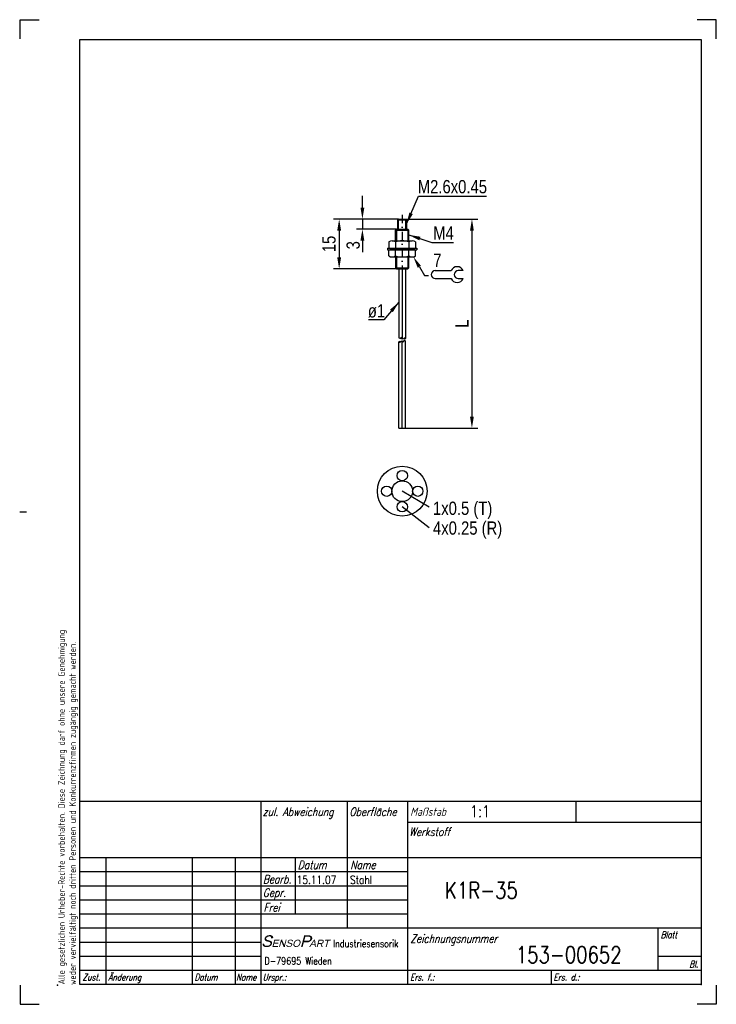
# Model space of a CAD drawing. Extents: x 713 to 923, y -20 to 276.
import ezdxf
from ezdxf.enums import TextEntityAlignment as Align

# ---------------------------------------------------------------- set-up
doc = ezdxf.new("R2010")
doc.units = 0
doc.linetypes.add('STRICHPUNKT', pattern=[1, 0.5, -0.25, 0, -0.25])
doc.layers.get('0').update_dxf_attribs({"linetype": 'CONTINUOUS'})
doc.layers.get('Defpoints').update_dxf_attribs({"linetype": 'CONTINUOUS'})
for name, color, linetype in [('025', 1, 'CONTINUOUS'), ('035', 2, 'CONTINUOUS'), ('050', 3, 'CONTINUOUS'), ('ALINIEN', 1, 'STRICHPUNKT'), ('BEMASSUNG', 1, 'CONTINUOUS'), ('HLINIEN', 35, 'CONTINUOUS'), ('KOPF-025', 1, 'CONTINUOUS'), ('KOPF-035', 2, 'CONTINUOUS'), ('KOPF-050', 3, 'CONTINUOUS'), ('TEXT025', 1, 'CONTINUOUS'), ('TEXT035', 2, 'CONTINUOUS'), ('TEXT050', 3, 'CONTINUOUS')]:
    doc.layers.add(name, color=color, linetype=linetype)
doc.styles.add('ARIAL', font='ARIAL.TTF', dxfattribs={"width": 0.8})
doc.styles.add('SENSOPART_KURSIV', font='ARIAL.TTF', dxfattribs={"oblique": 15})
doc.styles.get("Standard").update_dxf_attribs({"font": 'ISOCP.SHX'})
doc.styles.add('T1', font='ROMANS.SHX', dxfattribs={"width": 0.8})
doc.dimstyles.new('Katalog. Arial', dxfattribs={"dimtxt": 4, "dimasz": 3.5, "dimexe": 1.75, "dimexo": 0, "dimgap": 1, "dimtad": 1, "dimrnd": 0.01, "dimdsep": 46, "dimtxsty": 'ARIAL', "dimcen": 0, "dimclrd": 1, "dimclre": 1, "dimclrt": 2, "dimadec": 0, "dimazin": 0, "dimtfac": 0.71, "dimtmove": 2, "dimatfit": 3, "dimfxl": 1, "dimtolj": 1, "dimarcsym": 0})

# ---------------------------------------------------------------- blocks, each defined once
blk = doc.blocks.new('*D6')
at = {"layer": 'BEMASSUNG', "color": 1, "lineweight": -2, "ltscale": 5}
for p, q in [((829.55, 216.32), (851.2, 216.32)), ((849.45, 212.82), (849.45, 156.82)), ((829.45, 153.32), (851.2, 153.32))]:
    blk.add_line(p, q, dxfattribs=at)
at = {"layer": 'BEMASSUNG', "color": 1, "ltscale": 5}
for points in [[(848.86, 212.82), (850.03, 212.82), (849.45, 216.32)], [(848.86, 156.82), (850.03, 156.82), (849.45, 153.32)]]:
    blk.add_solid(points, dxfattribs=at)
at = {"layer": 'Defpoints', "color": 0, "ltscale": 5}
for p in [(829.55, 216.32), (829.45, 153.32), (849.45, 153.32)]:
    blk.add_point(p, dxfattribs=at)
at = {"layer": 'BEMASSUNG', "color": 2, "ltscale": 5, "insert": (846.45, 184.82), "char_height": 4, "attachment_point": 5, "rotation": 90, "style": 'ARIAL'}
blk.add_mtext('\\A1;L', dxfattribs=at)
blk = doc.blocks.new('*D5')
at = {"layer": 'BEMASSUNG', "color": 1, "lineweight": -2, "ltscale": 5}
for p, q in [((816.45, 219.82), (816.45, 223.32)), ((827.35, 216.32), (814.7, 216.32)), ((816.45, 216.32), (816.45, 213.32)), ((826.75, 213.32), (814.7, 213.32)), ((816.45, 209.82), (816.45, 206.32))]:
    blk.add_line(p, q, dxfattribs=at)
at = {"layer": 'BEMASSUNG', "color": 1, "ltscale": 5}
for points in [[(815.86, 219.82), (817.03, 219.82), (816.45, 216.32)], [(815.86, 209.82), (817.03, 209.82), (816.45, 213.32)]]:
    blk.add_solid(points, dxfattribs=at)
at = {"layer": 'Defpoints', "color": 0, "ltscale": 5}
for p in [(827.35, 216.32), (816.45, 213.32), (826.75, 213.32)]:
    blk.add_point(p, dxfattribs=at)
at = {"layer": 'BEMASSUNG', "color": 2, "ltscale": 5, "insert": (813.68, 208.44), "char_height": 4, "attachment_point": 5, "rotation": 90, "style": 'ARIAL'}
blk.add_mtext('\\A1;3', dxfattribs=at)
blk = doc.blocks.new('*D4')
at = {"layer": 'BEMASSUNG', "color": 1, "lineweight": -2, "ltscale": 5}
for p, q in [((827.35, 216.32), (807.7, 216.32)), ((809.45, 212.82), (809.45, 204.82)), ((826.75, 201.32), (807.7, 201.32))]:
    blk.add_line(p, q, dxfattribs=at)
at = {"layer": 'BEMASSUNG', "color": 1, "ltscale": 5}
for points in [[(808.86, 212.82), (810.03, 212.82), (809.45, 216.32)], [(808.86, 204.82), (810.03, 204.82), (809.45, 201.32)]]:
    blk.add_solid(points, dxfattribs=at)
at = {"layer": 'Defpoints', "color": 0, "ltscale": 5}
for p in [(827.35, 216.32), (809.45, 201.32), (826.75, 201.32)]:
    blk.add_point(p, dxfattribs=at)
at = {"layer": 'BEMASSUNG', "color": 2, "ltscale": 5, "insert": (806.4, 208.82), "char_height": 4, "attachment_point": 5, "rotation": 90, "style": 'ARIAL'}
blk.add_mtext('\\A1;15', dxfattribs=at)
blk = doc.blocks.new('A4-H')
at = {"layer": '050'}
for p in [(205.2, 6), (11.3, 5.77)]:
    blk.add_point(p, dxfattribs=at)
at = {"layer": 'KOPF-025'}
for p, q in [((0, 296.75), (5.75, 296.75)), ((0, 291), (0, 296.75)), ((209.75, 296.75), (204, 296.75)), ((209.75, 291), (209.75, 296.75)), ((98.6, 23), (98.6, 61.25)), ((167.4, 61.25), (167.4, 54.87)), ((116.8, 54.87), (205.2, 54.87)), ((25.8, 44.25), (25.8, 6)), ((51.8, 44.25), (51.8, 6)), ((64.8, 44.25), (64.8, 6)), ((83, 27.25), (83, 44.25)), ((18, 40), (72.6, 40)), ((72.6, 40), (116.8, 40)), ((18, 35.75), (72.6, 35.75)), ((72.6, 35.75), (116.8, 35.75)), ((18, 31.5), (72.6, 31.5)), ((72.6, 31.5), (116.8, 31.5)), ((18, 27.25), (72.6, 27.25)), ((72.6, 27.25), (116.8, 27.25)), ((18, 23), (72.6, 23)), ((192.2, 10.25), (192.2, 23)), ((18, 18.75), (72.6, 18.75)), ((18, 14.5), (72.6, 14.5)), ((192.2, 14.5), (205.2, 14.5)), ((160, 10.25), (160, 6)), ((0, 5.75), (0, 0)), ((209.75, 5.75), (209.75, 0)), ((0, 0), (5.75, 0)), ((209.75, 0), (204, 0))]:
    blk.add_line(p, q, dxfattribs=at)
at = {"layer": 'KOPF-035'}
for p, q in [((72.6, 23), (72.6, 61.25)), ((116.8, 6), (116.8, 61.25)), ((18, 44.25), (205.2, 44.25)), ((72.6, 10.25), (72.6, 23)), ((72.6, 23), (205.2, 23)), ((18, 10.25), (72.6, 10.25)), ((72.6, 10.25), (116.8, 10.25)), ((72.6, 6), (72.6, 10.25)), ((116.8, 10.25), (205.2, 10.25))]:
    blk.add_line(p, q, dxfattribs=at)
blk.add_lwpolyline([(-0.13, 148.38), (1.88, 148.38)], dxfattribs=at)
at = {"layer": 'KOPF-050'}
for p, q in [((18, 61.25), (18, 290.75)), ((18, 290.75), (205.2, 290.75)), ((205.2, 290.75), (205.2, 61.25))]:
    blk.add_line(p, q, dxfattribs=at)
blk.add_lwpolyline([(18, 6), (18, 61.25), (205.2, 61.25), (205.2, 6)], close=True, dxfattribs=at)
at = {"layer": 'TEXT035'}
for p, q in [((78.73, 19.4), (78.73, 19.01)), ((78.76, 19.23), (78.76, 19.23)), ((78.76, 19.23), (79.56, 17.47)), ((85.73, 20.56), (84.91, 17.41)), ((87.3, 20.55), (85.73, 20.56)), ((79.57, 17.71), (79.57, 17.35))]:
    blk.add_line(p, q, dxfattribs=at)
at = {"layer": 'TEXT035', "linetype": 'Continuous'}
for points in [[(75.91, 19.84, 0), (75.88, 20.13, 0), (75.85, 20.26, 0), (75.8, 20.37, 0), (75.74, 20.44, 0), (75.67, 20.51, 0), (75.59, 20.55, 0), (75.49, 20.59, 0), (75.27, 20.63, 0), (75.03, 20.62, 0), (74.78, 20.57, 0), (74.53, 20.49, 0), (74.3, 20.38, 0), (74.1, 20.24, 0), (74, 20.14, 0), (73.92, 20.03, 0), (73.87, 19.92, 0), (73.84, 19.8, 0), (73.85, 19.69, 0), (73.88, 19.58, 0), (73.93, 19.47, 0), (74, 19.38, 0), (74.16, 19.27, 0), (74.34, 19.2, 0), (74.91, 19.08, 0), (75.18, 19, 0), (75.3, 18.94, 0), (75.42, 18.86, 0), (75.5, 18.79, 0), (75.57, 18.69, 0), (75.62, 18.59, 0), (75.65, 18.49, 0), (75.66, 18.38, 0), (75.65, 18.27, 0), (75.62, 18.17, 0), (75.57, 18.07, 0), (75.44, 17.9, 0), (75.28, 17.75, 0), (75.1, 17.61, 0), (74.92, 17.49, 0), (74.74, 17.43, 0), (74.54, 17.41, 0), (74.14, 17.43, 0), (73.92, 17.46, 0), (73.7, 17.53, 0), (73.59, 17.59, 0), (73.48, 17.68, 0), (73.4, 17.78, 0), (73.34, 17.89, 0), (73.33, 18.04, 0), (73.34, 18.21, 0)], [(87.3, 20.55, 0), (87.48, 20.48, 0), (87.62, 20.37, 0), (87.68, 20.3, 0), (87.72, 20.21, 0), (87.76, 20.01, 0), (87.74, 19.79, 0), (87.68, 19.58, 0), (87.58, 19.39, 0), (87.45, 19.23, 0), (87.29, 19.1, 0), (87.11, 19, 0), (86.93, 18.95, 0), (86.75, 18.92, 0), (86.38, 18.89, 0), (85.3, 18.9, 0)]]:
    blk.add_polyline3d(points, dxfattribs=at)
at = {"layer": 'TEXT025', "linetype": 'Continuous', "width": 0.8}
for s, p in [('Alle gesetzlichen Urheber-Rechte vorbehalten. Diese Zeichnung darf ohne unsere Genehmigung ', (13.48, 5.99)), ('weder vervielfältigt noch dritten Personen und Konkurrenzfirmen zugängig gemacht werden.', (16.81, 5.84))]:
    blk.add_text(s, height=2, rotation=90, dxfattribs=at).set_placement(p)
at = {"layer": 'TEXT025', "style": 'T1', "oblique": 15, "width": 0.8}
for s, height, p in [('zul. Abweichung', 2.5, (73.11, 56.77)), ('Oberfläche', 2.5, (99.19, 56.77)), ('Maßstab', 2.5, (117.53, 56.8)), ('Werkstoff', 2.5, (117.23, 50.74)), ('Datum', 2.5, (83.66, 40.77)), ('Name', 2.5, (99.47, 40.77)), ('Bearb.', 2.5, (73.15, 36.44)), ('Gepr.', 2.5, (73.15, 32.39)), ('Frei', 2.5, (73.34, 27.95)), ('Zeichnungsnummer', 2.5, (117.6, 18.54)), ('Blatt', 2, (193.01, 19.96)), ('Bl.', 2, (201.62, 11.13)), ('Zust.', 2, (18.83, 7.16)), ('Änderung', 2, (26.61, 7.14)), ('Datum', 2, (52.55, 7.14)), ('Name', 2, (65.08, 7.14)), ('Urspr.:', 2, (73.08, 7.14)), ('Ers. f.:', 2, (117.5, 7.16)), ('Ers. d.:', 2, (160.71, 7.16))]:
    blk.add_text(s, height=height, dxfattribs=at).set_placement(p)
at = {"layer": 'TEXT025', "style": 'T1', "width": 0.8}
for s, p in [('Industriesensorik', (94.3, 17.21)), ('D-79695 Wieden', (73.62, 11.97))]:
    blk.add_text(s, height=2.2, dxfattribs=at).set_placement(p)
at = {"layer": 'TEXT035', "style": 'SENSOPART_KURSIV', "oblique": 15}
for s, height, p in [('S', 3.46, (72.62, 17.3)), ('ENSO', 2.16, (75.76, 17.3)), ('P', 3.46, (84.26, 17.3)), ('ART', 2.16, (87.1, 17.3))]:
    blk.add_text(s, height=height, dxfattribs=at).set_placement(p)
blk = doc.blocks.new('SYMA3-B1')
at = {"layer": 'HLINIEN'}
blk.add_blockref('A4-H', (0, 0), dxfattribs=at)

msp = doc.modelspace()

# ---------------------------------------------------------------- linework, layer by layer
at = {"layer": '025'}
for p, q in [((827.346, 213.316), (827.346, 216.316)), ((829.546, 213.316), (829.546, 216.316)), ((826.746, 213.316), (826.746, 209.806)), ((830.146, 213.316), (830.146, 209.806)), ((826.746, 204.908), (826.746, 201.316)), ((830.146, 204.908), (830.146, 201.316)), ((836.575, 129.535), (828.446, 134.316)), ((836.575, 123.295), (828.446, 129.628))]:
    msp.add_line(p, q, dxfattribs=at)
for centre, radius, start, end in [((827.711, 180.829), 0.414, 230.26957, 299.63684), ((827.711, 179.015), 0.414, 60.36316, 129.73043), ((827.648, 179.553), 0.321, 231.04667, 326.40758), ((828.184, 180.291), 0.321, 35.16651, 146.40758), ((828.179, 180.646), 0.317, 213.92025, 327.65383), ((828.179, 179.198), 0.317, 32.34617, 146.07975), ((828.711, 180.703), 0.414, 230.26957, 299.63684), ((828.711, 179.141), 0.414, 60.36316, 129.73043), ((828.667, 179.645), 0.288, 220.14696, 329.94664), ((829.184, 180.165), 0.321, 35.16651, 146.40758), ((829.179, 180.52), 0.317, 213.92025, 327.65383), ((829.179, 179.324), 0.317, 32.34617, 146.07975)]:
    msp.add_arc(centre, radius, start, end, dxfattribs=at)
at = {"layer": '050'}
for p, q in [((827.146, 216.116), (827.346, 216.316)), ((827.146, 213.316), (827.146, 216.116)), ((827.146, 216.116), (829.746, 216.116)), ((827.346, 216.316), (829.546, 216.316)), ((829.546, 216.316), (829.746, 216.116)), ((829.746, 216.116), (829.746, 213.316)), ((826.746, 213.316), (826.446, 213.016)), ((826.446, 213.016), (830.446, 213.016)), ((826.446, 209.806), (826.446, 213.016)), ((826.746, 213.316), (830.146, 213.316)), ((826.746, 213.016), (830.146, 213.016)), ((830.146, 213.316), (830.446, 213.016)), ((830.446, 209.806), (830.446, 213.016)), ((824.405, 209.456), (824.405, 207.607)), ((825.416, 209.806), (831.478, 209.806)), ((826.426, 209.456), (826.426, 207.607)), ((830.467, 209.456), (830.467, 207.607)), ((830.467, 209.356), (830.467, 208.056)), ((832.488, 209.456), (832.488, 207.607)), ((824.056, 207.607), (832.837, 207.607)), ((824.056, 207.607), (824.056, 207.107)), ((824.056, 207.107), (832.837, 207.107)), ((824.405, 205.257), (824.405, 207.107)), ((832.196, 207.107), (824.696, 207.107)), ((825.415, 207.607), (831.478, 207.607)), ((825.416, 204.908), (831.478, 204.908)), ((826.133, 207.607), (830.76, 207.607)), ((826.426, 205.257), (826.426, 207.107)), ((826.446, 204.908), (826.446, 201.616)), ((830.446, 201.616), (830.446, 204.908)), ((830.467, 205.257), (830.467, 207.107)), ((830.467, 205.357), (830.467, 206.658)), ((832.488, 205.257), (832.488, 207.107)), ((832.837, 207.607), (832.837, 207.107)), ((826.446, 201.616), (830.446, 201.616)), ((826.746, 201.316), (826.446, 201.616)), ((826.746, 201.316), (830.146, 201.316)), ((827.446, 201.316), (827.446, 180.51)), ((828.446, 201.316), (828.446, 180.385)), ((829.446, 201.316), (829.446, 180.35)), ((830.146, 201.316), (830.446, 201.616)), ((827.446, 153.318), (827.446, 179.334)), ((828.446, 153.318), (828.446, 179.459)), ((829.446, 153.318), (829.446, 179.494)), ((827.446, 153.318), (829.446, 153.318))]:
    msp.add_line(p, q, dxfattribs=at)
for centre, radius in [((828.446, 134.316), 7.5), ((828.446, 139.003), 1.563), ((828.446, 134.316), 3.125), ((823.759, 134.316), 1.563), ((833.134, 134.316), 1.563), ((828.446, 129.628), 1.563)]:
    msp.add_circle(centre, radius, dxfattribs=at)
for centre, radius, start, end in [((825.416, 208.169), 1.636, 51.87403, 128.13661), ((828.446, 203.792), 6.014, 70.3678, 109.6322), ((831.478, 208.169), 1.636, 51.86871, 128.13129), ((825.416, 206.544), 1.636, 231.86339, 308.12597), ((828.446, 210.922), 6.014, 250.3678, 289.6322), ((831.478, 206.544), 1.636, 231.86871, 308.13129)]:
    msp.add_arc(centre, radius, start, end, dxfattribs=at)
at = {"layer": 'ALINIEN', "ltscale": 5}
msp.add_line((828.446, 217.627), (828.446, 198.966), dxfattribs=at)
at = {"layer": 'BEMASSUNG'}
for p, q in [((837.346, 209.272), (839.077, 209.272)), ((839.077, 209.272), (843.906, 209.272)), ((833.607, 201.942), (835.193, 199.304)), ((835.193, 199.304), (836.374, 199.304))]:
    msp.add_line(p, q, dxfattribs=at)
msp.add_solid([(833.107, 201.641), (834.107, 202.242), (831.802, 204.941)], dxfattribs=at)
at = {"layer": 'TEXT035'}
for p, q in [((838.389, 200.787), (843.189, 200.787)), ((846.789, 200.787), (845.317, 200.787)), ((838.389, 198.387), (843.189, 198.387)), ((845.317, 198.387), (846.789, 198.387))]:
    msp.add_line(p, q, dxfattribs=at)
for centre, radius, start, end in [((844.989, 200.037), 1.95, 22.60316, 157.39684), ((838.389, 199.587), 1.2, 90, 270), ((845.317, 199.587), 1.2, 90, 270), ((844.989, 199.136), 1.95, 202.60316, 337.39684)]:
    msp.add_arc(centre, radius, start, end, dxfattribs=at)

# ---------------------------------------------------------------- block references
at = {"layer": '025'}
msp.add_blockref('SYMA3-B1', (713.321, -20.324), dxfattribs=at)

# ---------------------------------------------------------------- texts
at = {"layer": '035', "color": 2, "style": 'ARIAL', "width": 0.8}
msp.add_text('M2.6x0.45', height=4, dxfattribs=at).set_placement((833.124, 226.106), align=Align.MIDDLE_LEFT)
at = {"layer": 'BEMASSUNG', "color": 2, "style": 'ARIAL', "width": 0.8}
msp.add_text('7', height=4, dxfattribs=at).set_placement((837.811, 203.937), align=Align.MIDDLE_LEFT)
at = {"layer": 'TEXT025', "style": 'T1', "width": 0.8}
for s, p in [('15.11.07', (796.616, 15.935)), ('Stahl', (812.687, 15.935))]:
    msp.add_text(s, height=2.5, dxfattribs=at).set_placement(p)
at = {"layer": 'TEXT035', "color": 2, "style": 'ARIAL', "width": 0.8}
msp.add_text('M4', height=4, dxfattribs=at).set_placement((837.778, 212.163), align=Align.MIDDLE_LEFT)
at = {"layer": 'TEXT035', "width": 0.8}
for s, height, style, p in [('ø1', 4, 'ARIAL', (818.079, 186.678)), ('1x0.5 (T)', 4, 'ARIAL', (837.708, 127.177)), ('4x0.25 (R)', 4, 'ARIAL', (837.708, 121.216)), ('1:1', 3.5, 'T1', (848.891, 36.063))]:
    msp.add_text(s, height=height, dxfattribs=dict(at, style=style)).set_placement(p)
at = {"layer": 'TEXT050', "style": 'T1', "width": 0.8}
for s, p in [('K1R-35', (841.327, 11.523)), ('153-00652', (862.666, -7.901))]:
    msp.add_text(s, height=5, dxfattribs=at).set_placement(p)

# ---------------------------------------------------------------- dimensions: what is measured, and where the dimension line sits
at = {"layer": 'BEMASSUNG'}
dim = msp.add_linear_dim(base=(816.446, 213.316), p1=(827.346, 216.316), p2=(826.746, 213.316), angle=90, dimstyle='Katalog. Arial', dxfattribs=at)
dim.commit()
dim.dimension.update_dxf_attribs({"geometry": '*D5', "text_midpoint": (813.683, 208.438), "dimtype": 128})
dim = msp.add_linear_dim(base=(809.446, 201.316), p1=(827.346, 216.316), p2=(826.746, 201.316), angle=90, dimstyle='Katalog. Arial', dxfattribs=at)
dim.commit()
dim.dimension.update_dxf_attribs({"geometry": '*D4', "text_midpoint": (806.404, 208.816)})
dim = msp.add_linear_dim(base=(849.446, 153.318), p1=(829.546, 216.316), p2=(829.446, 153.318), angle=90, text='L', dimstyle='Katalog. Arial', dxfattribs=at)
dim.commit()
dim.dimension.update_dxf_attribs({"geometry": '*D6', "text_midpoint": (846.446, 184.817)})

# ---------------------------------------------------------------- leaders
for points in [[(829.746, 214.866), (833.351, 223.282), (853.873, 223.282)], [(830.446, 211.561), (837.346, 209.272)]]:
    msp.add_leader(points, dimstyle='Katalog. Arial', override={"dimgap": 1, "dimtad": 0})
at = {"layer": 'BEMASSUNG', "annotation_type": 0, "has_hookline": 1, "hookline_direction": 1}
msp.add_leader([(827.446, 191.316), (822.895, 185.939), (818.265, 185.936)], dimstyle='Katalog. Arial', override={"dimgap": 1, "dimtad": 0}, dxfattribs=at)

doc.saveas('drawing.dxf')
